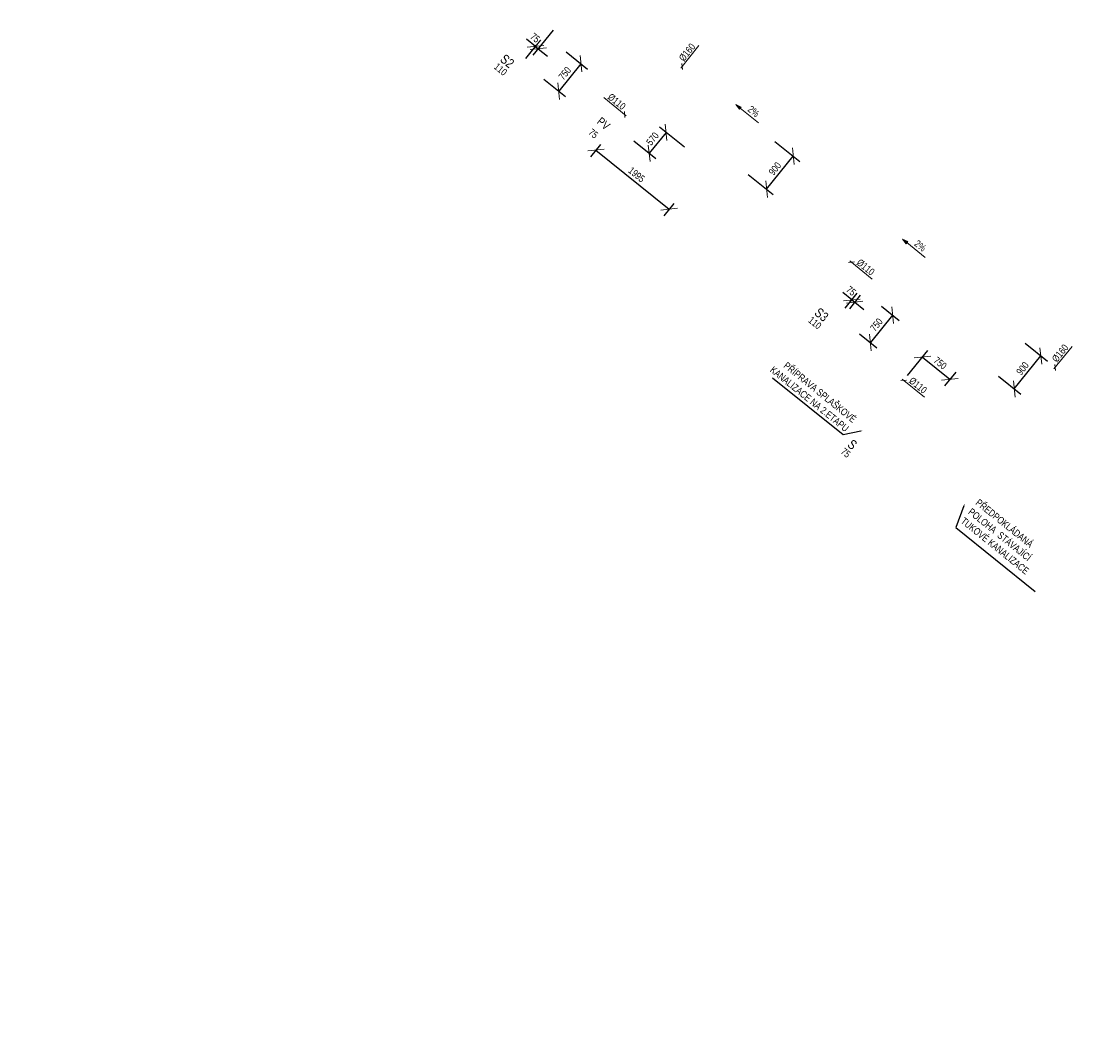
# Model space of a CAD drawing. Header units: millimetres. Extents: x -596506442 to -596040348, y -1160311056 to -1159813945.
# Tile 2 of 77: x -596381784 to -596359342, y -1160124390 to -1160102765. Entities that reach past the tile are written whole.
import ezdxf
from ezdxf import colors
from ezdxf.entities.mleader import LeaderData, LeaderLine
from ezdxf.math import Vec2, Vec3

# ---------------------------------------------------------------- set-up
doc = ezdxf.new("R2010")
doc.units = ezdxf.units.MM
doc.layers.get('Defpoints').update_dxf_attribs({"color": 220})
doc.layers.add('obrys', color=7, linetype='Continuous')
doc.layers.add('ZTI-potr_studena-popis', color=7, linetype='Continuous', lineweight=13)
doc.layers.add('ZTI-voda-popis', color=7, linetype='Continuous', lineweight=15)
doc.styles.add('ARIAL', font='arial.ttf', dxfattribs={"width": 0.8})
doc.styles.get("Standard").update_dxf_attribs({"font": 'ic-simplex.shx', "width": 0.8})
doc.dimstyles.new('CADKON', dxfattribs={"dimscale": 100, "dimtxt": 2.5, "dimasz": 2.5, "dimexe": 1.8, "dimexo": 5, "dimgap": 0.6, "dimtad": 1, "dimrnd": 1, "dimtxsty": 'Standard', "dimblk1": 'OBLIQUE', "dimblk2": 'OBLIQUE', "dimsah": 1, "dimcen": 2.5, "dimadec": 1, "dimazin": 2, "dimtfac": 1, "dimtdec": 4, "dimtix": 1, "dimtmove": 2, "dimatfit": 3, "dimldrblk": 'OPEN30', "dimfxl": 5, "dimfxlon": 1, "dimtfill": 1, "dimtolj": 1, "dimarcsym": 0})

# ---------------------------------------------------------------- blocks, each defined once
blk = doc.blocks.new('spád')
h = blk.add_hatch(color=256)
h.dxf.hatch_style = 1
h.paths.add_polyline_path([(126994, 9932), (126874, 9962), (126874, 9902)])
at = {"layer": 'ZTI-potr_studena-popis'}
blk.add_line((126374, 9932), (126874, 9932), dxfattribs=at)
blk.add_lwpolyline([(126874, 9962), (126994, 9932), (126874, 9902), (126874, 9962)], dxfattribs=at)
blk = doc.blocks.new('_OBLIQUE')
at = {"color": 0, "linetype": 'ByBlock'}
blk.add_line((-0.5, -0.5), (0.5, 0.5), dxfattribs=at)
blk = doc.blocks.new('*D63')
at = {"layer": 'Defpoints', "color": 0, "transparency": 16777216}
for p in [(-596363916, -1160108497), (-596364387, -1160109081), (-596363766, -1160109582)]:
    blk.add_point(p, dxfattribs=at)
at = {"layer": 'ZTI-potr_studena-popis', "color": 0, "lineweight": -2, "transparency": 16777216}
for p, q in [((-596363527, -1160108811), (-596363155, -1160109111)), ((-596363295, -1160108998), (-596363766, -1160109582)), ((-596363998, -1160109395), (-596363626, -1160109695))]:
    blk.add_line(p, q, dxfattribs=at)
at = {"layer": 'ZTI-potr_studena-popis', "color": 0, "lineweight": -2, "transparency": 16777216, "xscale": 250, "yscale": 250, "zscale": 250}
for p, rotation in [((-596363295, -1160108998), 51.12237106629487), ((-596363766, -1160109582), 231.1223710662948)]:
    blk.add_blockref('_OBLIQUE', p, dxfattribs=dict(at, rotation=rotation))
at = {"layer": 'ZTI-potr_studena-popis', "color": 0, "transparency": 16777216, "insert": (-596363637, -1160109204), "char_height": 150, "attachment_point": 5, "rotation": 51.1224, "style": 'ARIAL', "bg_fill": 3, "box_fill_scale": 1.1, "bg_fill_color": 256, "bg_fill_true_color": 13158600, "bg_fill_transparency": 0}
blk.add_mtext('\\A1;750', dxfattribs=at)
blk = doc.blocks.new('_Open30')
at = {"color": 0, "lineweight": -2}
for p, q in [((-1, 0.268), (0, 0)), ((0, 0), (-1, -0.268)), ((0, 0), (-1, 0))]:
    blk.add_line(p, q, dxfattribs=at)
blk = doc.blocks.new('*D64')
at = {"layer": 'Defpoints', "color": 0, "transparency": 16777216}
for p in [(-596369177, -1160104989), (-596368460, -1160105568), (-596367264, -1160105798)]:
    blk.add_point(p, dxfattribs=at)
at = {"layer": 'ZTI-potr_studena-popis', "color": 0, "lineweight": -2, "transparency": 16777216}
for p, q in [((-596367712, -1160105437), (-596368241, -1160105010)), ((-596368788, -1160105303), (-596368320, -1160105681)), ((-596368101, -1160105123), (-596368460, -1160105568))]:
    blk.add_line(p, q, dxfattribs=at)
at = {"layer": 'ZTI-potr_studena-popis', "color": 0, "lineweight": -2, "transparency": 16777216, "xscale": 250, "yscale": 250, "zscale": 250}
for p, rotation in [((-596368101, -1160105123), 51.12237106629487), ((-596368460, -1160105568), 231.1223710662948)]:
    blk.add_blockref('_OBLIQUE', p, dxfattribs=dict(at, rotation=rotation))
at = {"layer": 'ZTI-potr_studena-popis', "color": 0, "transparency": 16777216, "insert": (-596368387, -1160105260), "char_height": 150, "attachment_point": 5, "rotation": 51.1224, "style": 'ARIAL', "bg_fill": 3, "box_fill_scale": 1.1, "bg_fill_color": 256, "bg_fill_true_color": 13158600, "bg_fill_transparency": 0}
blk.add_mtext('\\A1;570', dxfattribs=at)
blk = doc.blocks.new('*D65')
at = {"layer": 'Defpoints', "color": 0, "transparency": 16777216}
for p in [(-596370611, -1160103099), (-596371082, -1160103683), (-596370378, -1160104251)]:
    blk.add_point(p, dxfattribs=at)
at = {"layer": 'ZTI-potr_studena-popis', "color": 0, "lineweight": -2, "transparency": 16777216}
for p, q in [((-596370222, -1160103413), (-596369767, -1160103780)), ((-596369907, -1160103667), (-596370378, -1160104251)), ((-596370693, -1160103997), (-596370238, -1160104364))]:
    blk.add_line(p, q, dxfattribs=at)
at = {"layer": 'ZTI-potr_studena-popis', "color": 0, "lineweight": -2, "transparency": 16777216, "xscale": 250, "yscale": 250, "zscale": 250}
for p, rotation in [((-596369907, -1160103667), 51.12237106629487), ((-596370378, -1160104251), 231.1223710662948)]:
    blk.add_blockref('_OBLIQUE', p, dxfattribs=dict(at, rotation=rotation))
at = {"layer": 'ZTI-potr_studena-popis', "color": 0, "transparency": 16777216, "insert": (-596370249, -1160103873), "char_height": 150, "attachment_point": 5, "rotation": 51.1224, "style": 'ARIAL', "bg_fill": 3, "box_fill_scale": 1.1, "bg_fill_color": 256, "bg_fill_true_color": 13158600, "bg_fill_transparency": 0}
blk.add_mtext('\\A1;750', dxfattribs=at)
blk = doc.blocks.new('*D68')
at = {"layer": 'Defpoints', "color": 0, "transparency": 16777216}
for p in [(-596361641, -1160109818), (-596362078, -1160110360), (-596363917, -1160111447)]:
    blk.add_point(p, dxfattribs=at)
at = {"layer": 'ZTI-potr_studena-popis', "color": 0, "lineweight": -2, "transparency": 16777216}
for p, q in [((-596362975, -1160110279), (-596362548, -1160109749)), ((-596362661, -1160109889), (-596362078, -1160110360)), ((-596361955, -1160110207), (-596362191, -1160110500))]:
    blk.add_line(p, q, dxfattribs=at)
at = {"layer": 'ZTI-potr_studena-popis', "color": 0, "lineweight": -2, "transparency": 16777216, "xscale": 250, "yscale": 250, "zscale": 250}
for p, rotation in [((-596362661, -1160109889), 141.1223710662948), ((-596362078, -1160110360), 321.1223710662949)]:
    blk.add_blockref('_OBLIQUE', p, dxfattribs=dict(at, rotation=rotation))
at = {"layer": 'ZTI-potr_studena-popis', "color": 0, "transparency": 16777216, "insert": (-596362284, -1160110018), "char_height": 150, "attachment_point": 5, "rotation": 321.1224, "style": 'ARIAL', "bg_fill": 3, "box_fill_scale": 1.1, "bg_fill_color": 256, "bg_fill_true_color": 13158600, "bg_fill_transparency": 0}
blk.add_mtext('\\A1;750', dxfattribs=at)
blk = doc.blocks.new('*D69')
at = {"layer": 'Defpoints', "color": 0, "transparency": 16777216}
for p in [(-596363668, -1160108190), (-596364614, -1160109243)]:
    blk.add_point(p, dxfattribs=at)
at = {"layer": 'ZTI-potr_studena-popis', "color": 0, "lineweight": -2, "transparency": 16777216}
for p, q in [((-596364157, -1160108677), (-596364352, -1160108520)), ((-596364300, -1160108854), (-596364044, -1160108537)), ((-596363982, -1160108579), (-596364212, -1160108864)), ((-596364099, -1160108724), (-596363904, -1160108881))]:
    blk.add_line(p, q, dxfattribs=at)
at = {"layer": 'ZTI-potr_studena-popis', "color": 0, "transparency": 16777216, "insert": (-596364176, -1160108486), "char_height": 150, "attachment_point": 5, "rotation": 321.1224, "style": 'ARIAL', "bg_fill": 3, "box_fill_scale": 1.1, "bg_fill_color": 256, "bg_fill_true_color": 13158600, "bg_fill_transparency": 0}
blk.add_mtext('\\A1;75', dxfattribs=at)
at = {"layer": 'Defpoints', "color": 0, "transparency": 16777216}
blk.add_point((-596364099, -1160108724), dxfattribs=at)
at = {"layer": 'ZTI-potr_studena-popis', "color": 0, "lineweight": -2, "transparency": 16777216}
blk.add_line((-596364157, -1160108677), (-596364099, -1160108724), dxfattribs=at)
at = {"layer": 'ZTI-potr_studena-popis', "color": 0, "lineweight": -2, "transparency": 16777216, "xscale": 250, "yscale": 250, "zscale": 250}
for p, rotation in [((-596364157, -1160108677), 321.1223710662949), ((-596364099, -1160108724), 141.1223710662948)]:
    blk.add_blockref('_OBLIQUE', p, dxfattribs=dict(at, rotation=rotation))
blk = doc.blocks.new('*D70')
at = {"layer": 'Defpoints', "color": 0, "transparency": 16777216}
for p in [(-596369177, -1160104989), (-596367622, -1160106243), (-596368033, -1160106753)]:
    blk.add_point(p, dxfattribs=at)
at = {"layer": 'ZTI-potr_studena-popis', "color": 0, "lineweight": -2, "transparency": 16777216}
for p, q in [((-596369491, -1160105379), (-596369701, -1160105639)), ((-596369588, -1160105499), (-596368033, -1160106753)), ((-596367936, -1160106632), (-596368146, -1160106893))]:
    blk.add_line(p, q, dxfattribs=at)
at = {"layer": 'ZTI-potr_studena-popis', "color": 0, "lineweight": -2, "transparency": 16777216, "xscale": 250, "yscale": 250, "zscale": 250}
for p, rotation in [((-596369588, -1160105499), 141.1223710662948), ((-596368033, -1160106753), 321.1223710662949)]:
    blk.add_blockref('_OBLIQUE', p, dxfattribs=dict(at, rotation=rotation))
at = {"layer": 'ZTI-potr_studena-popis', "color": 0, "transparency": 16777216, "insert": (-596368725, -1160106020), "char_height": 150, "attachment_point": 5, "rotation": 321.1224, "style": 'ARIAL', "bg_fill": 3, "box_fill_scale": 1.1, "bg_fill_color": 256, "bg_fill_true_color": 13158600, "bg_fill_transparency": 0}
blk.add_mtext('\\A1;1995', dxfattribs=at)
blk = doc.blocks.new('*D71')
at = {"layer": 'Defpoints', "color": 0, "transparency": 16777216}
for p in [(-596370360, -1160102788), (-596371140, -1160103636)]:
    blk.add_point(p, dxfattribs=at)
at = {"layer": 'ZTI-potr_studena-popis', "color": 0, "lineweight": -2, "transparency": 16777216}
for p, q in [((-596370498, -1160102959), (-596370925, -1160103489)), ((-596371078, -1160103558), (-596370758, -1160103161)), ((-596370871, -1160103301), (-596371065, -1160103144)), ((-596370812, -1160103349), (-596370617, -1160103505))]:
    blk.add_line(p, q, dxfattribs=at)
at = {"layer": 'ZTI-potr_studena-popis', "color": 0, "transparency": 16777216, "insert": (-596370880, -1160103118), "char_height": 150, "attachment_point": 5, "rotation": 321.1224, "style": 'ARIAL', "bg_fill": 3, "box_fill_scale": 1.1, "bg_fill_color": 256, "bg_fill_true_color": 13158600, "bg_fill_transparency": 0}
blk.add_mtext('\\A1;75', dxfattribs=at)
at = {"layer": 'Defpoints', "color": 0, "transparency": 16777216}
blk.add_point((-596370812, -1160103349), dxfattribs=at)
at = {"layer": 'ZTI-potr_studena-popis', "color": 0, "lineweight": -2, "transparency": 16777216}
blk.add_line((-596370871, -1160103301), (-596370812, -1160103349), dxfattribs=at)
at = {"layer": 'ZTI-potr_studena-popis', "color": 0, "lineweight": -2, "transparency": 16777216, "xscale": 250, "yscale": 250, "zscale": 250}
for p, rotation in [((-596370871, -1160103301), 321.1223710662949), ((-596370812, -1160103349), 141.1223710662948)]:
    blk.add_blockref('_OBLIQUE', p, dxfattribs=dict(at, rotation=rotation))
blk = doc.blocks.new('*D84')
at = {"layer": 'Defpoints', "color": 0, "transparency": 16777216}
for p in [(-596366185, -1160104998), (-596366750, -1160105699), (-596365402, -1160105629)]:
    blk.add_point(p, dxfattribs=at)
at = {"layer": 'ZTI-potr_studena-popis', "color": 0, "lineweight": -2, "transparency": 16777216}
for p, q in [((-596365792, -1160105315), (-596365262, -1160105742)), ((-596365967, -1160106330), (-596365402, -1160105629)), ((-596366356, -1160106016), (-596365827, -1160106443))]:
    blk.add_line(p, q, dxfattribs=at)
at = {"layer": 'ZTI-potr_studena-popis', "color": 0, "lineweight": -2, "transparency": 16777216, "xscale": 250, "yscale": 250, "zscale": 250}
for p, rotation in [((-596365402, -1160105629), 51.12237106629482), ((-596365967, -1160106330), 231.1223710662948)]:
    blk.add_blockref('_OBLIQUE', p, dxfattribs=dict(at, rotation=rotation))
at = {"layer": 'ZTI-potr_studena-popis', "color": 0, "transparency": 16777216, "insert": (-596365791, -1160105894), "char_height": 150, "attachment_point": 5, "rotation": 51.1224, "style": 'ARIAL', "bg_fill": 3, "box_fill_scale": 1.1, "bg_fill_color": 256, "bg_fill_true_color": 13158600, "bg_fill_transparency": 0}
blk.add_mtext('\\A1;900', dxfattribs=at)
blk = doc.blocks.new('*D85')
at = {"layer": 'Defpoints', "color": 0, "transparency": 16777216}
for p in [(-596360872, -1160109282), (-596361437, -1160109982), (-596360148, -1160109866)]:
    blk.add_point(p, dxfattribs=at)
at = {"layer": 'ZTI-potr_studena-popis', "color": 0, "lineweight": -2, "transparency": 16777216}
for p, q in [((-596360483, -1160109596), (-596360008, -1160109978)), ((-596360713, -1160110566), (-596360148, -1160109866)), ((-596361048, -1160110296), (-596360573, -1160110679))]:
    blk.add_line(p, q, dxfattribs=at)
at = {"layer": 'ZTI-potr_studena-popis', "color": 0, "lineweight": -2, "transparency": 16777216, "xscale": 250, "yscale": 250, "zscale": 250}
for p, rotation in [((-596360148, -1160109866), 51.12237106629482), ((-596360713, -1160110566), 231.1223710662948)]:
    blk.add_blockref('_OBLIQUE', p, dxfattribs=dict(at, rotation=rotation))
at = {"layer": 'ZTI-potr_studena-popis', "color": 0, "transparency": 16777216, "insert": (-596360537, -1160110130), "char_height": 150, "attachment_point": 5, "rotation": 51.1224, "style": 'ARIAL', "bg_fill": 3, "box_fill_scale": 1.1, "bg_fill_color": 256, "bg_fill_true_color": 13158600, "bg_fill_transparency": 0}
blk.add_mtext('\\A1;900', dxfattribs=at)

msp = doc.modelspace()

# ---------------------------------------------------------------- block references
at = {"layer": 'ZTI-potr_studena-popis', "xscale": -1, "rotation": 321.1223710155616}
for p in [(-596273990.955, -1160191976.2), (-596270455.023, -1160194827.06)]:
    msp.add_blockref('spád', p, dxfattribs=at)

# ---------------------------------------------------------------- texts
at = {"layer": 'obrys', "char_height": 200, "width": 3467.51018, "attachment_point": 1, "rotation": 321.1223711}
for insert in [(-596476703.894, -1159957750.085), (-596477780.801, -1159959085.778)]:
    msp.add_mtext('\\pi2798.69709;{\\fArial|b0|i0|c238|p34;KKV50\\P\\pi1200.00677;BEZ OVLÁDACÍ PÁKY}', dxfattribs=dict(at, insert=insert))

# ---------------------------------------------------------------- next in the draw order: texts
at = {"attachment_point": 2, "line_spacing_factor": 0.8, "style": 'ARIAL', "bg_fill": 3, "box_fill_scale": 1, "bg_fill_color": 256, "bg_fill_transparency": 0}
for s, insert, char_height, width, rotation in [('\\A1;S2', (-596371407.222, -1160103533.946), 200, 285.09383, 321.1223711), ('2%', (-596366195.234, -1160104619.124), 150, 142.54692, 321.122371), ('2%', (-596362659.301, -1160107469.984), 150, 142.54692, 321.122371)]:
    msp.add_mtext(s, dxfattribs=dict(at, insert=insert, char_height=char_height, width=width, rotation=rotation))
at = {"layer": 'ZTI-voda-popis', "ltscale": 20, "char_height": 150, "width": 494.33998, "style": 'ARIAL', "bg_fill": 3, "box_fill_scale": 1, "bg_fill_color": 256, "bg_fill_transparency": 0}
for s, insert, attachment_point, rotation in [('%%C160', (-596367842.009, -1160103537.497), 1, 51.122371), ('%%C110', (-596368940.06, -1160104540.796), 3, 321.1268195), ('%%C110', (-596363977.609, -1160107794.421), 1, 321.1179224), ('%%C160', (-596359926.885, -1160109919.096), 1, 51.122371), ('%%C110', (-596362868.326, -1160110300.965), 1, 321.1179224)]:
    msp.add_mtext(s, dxfattribs=dict(at, insert=insert, attachment_point=attachment_point, rotation=rotation))

# ---------------------------------------------------------------- next in the draw order: dimensions: what is measured, and where the dimension line sits
at = {"layer": 'ZTI-potr_studena-popis'}
for base, p1, p2, picture, middle in [((-596370378.161, -1160104250.645), (-596370611.135, -1160103099.403), (-596371081.88, -1160103683.269), '*D65', (-596370249.119, -1160103872.983)), ((-596368459.655, -1160105567.949), (-596367263.636, -1160105798.337), (-596369177.114, -1160104989.495), '*D64', (-596368386.683, -1160105259.829)), ((-596365402.344, -1160105629.179), (-596366750.173, -1160105698.502), (-596366185.315, -1160104997.906), '*D84', (-596365791.103, -1160105893.748)), ((-596363766.106, -1160109581.64), (-596363916.136, -1160108497.272), (-596364386.88, -1160109081.138), '*D63', (-596363637.064, -1160109203.977))]:
    dim = msp.add_linear_dim(base=base, p1=p1, p2=p2, angle=51.1223711, dimstyle='CADKON', override={"dimtxt": 1.5, "dimrnd": 5, "dimtxsty": 'ARIAL'}, dxfattribs=at)
    dim.commit()
    dim.dimension.update_dxf_attribs({"geometry": picture, "text_midpoint": middle})

# ---------------------------------------------------------------- next in the draw order: leaders
ml = msp.add_multileader_mtext('Standard')
ml.set_content('PŘEDPOKLÁDANÁ POLOHA  STÁVAJÍCÍ TUKOVÉ KANALIZACE ', color=256, style='ARIAL')
ml.set_leader_properties()
ml.build(insert=Vec2(0, 0))
ml.multileader.update_dxf_attribs({"text_left_attachment_type": 5, "text_right_attachment_type": 5, "dogleg_length": 0.36, "arrow_head_size": 50})
ctx = ml.context
ctx.base_point, ctx.char_height, ctx.arrow_head_size, ctx.landing_gap_size, ctx.plane_origin, ctx.plane_x_axis, ctx.plane_y_axis = Vec3(-596361951.769, -1160113504.751), 150, 50, 0.09, Vec3(-596361727.471, -1160112951.65), Vec3(0.778488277, -0.627659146), Vec3(0.627659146, 0.778488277)
ctx.left_attachment, ctx.right_attachment = 5, 5
notes = []
notes.append((ctx, [(0, (1, 1, 0), (-596361952.049, -1160113504.525), (0.778488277, -0.627659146), 0.36, [(0, [(-596361761.993, -1160112994.467)], 0, [])])]))
ctx.mtext.insert, ctx.mtext.text_direction, ctx.mtext.rotation, ctx.mtext.width, ctx.mtext.flow_direction = Vec3(-596361453.605, -1160112887.019), Vec3(0.778488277, -0.627659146), 5.604642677, 2137.0394, 5
ctx.mtext.has_bg_fill, ctx.mtext.bg_color, ctx.mtext.bg_scale_factor, ctx.mtext.bg_transparency, ctx.mtext.use_window_bg_color = 1, -1027028792, 1.5, 0, 1
for ctx, leaders in notes:
    for number, flags, end, landing, length, lines in leaders:
        leader = LeaderData()
        leader.index, (leader.has_last_leader_line, leader.has_dogleg_vector, leader.attachment_direction) = number, flags
        leader.last_leader_point, leader.dogleg_vector, leader.dogleg_length = Vec3(end), Vec3(landing), length
        for number, points, colour, breaks in lines:
            line = LeaderLine()
            line.index, line.vertices, line.color, line.breaks = number, Vec3.list(points), colors.encode_raw_color(colour), breaks
            leader.lines.append(line)
        ctx.leaders.append(leader)

# ---------------------------------------------------------------- next in the draw order: linework, layer by layer
at = {"layer": 'ZTI-voda-popis', "ltscale": 20}
for p, q in [((-596367767.064, -1160103665.845), (-596367753.732, -1160103790.132)), ((-596368986.068, -1160104682.123), (-596368972.727, -1160104806.409)), ((-596364105.963, -1160107869.356), (-596364230.251, -1160107882.678)), ((-596359851.94, -1160110047.444), (-596359838.608, -1160110171.732)), ((-596362996.68, -1160110375.9), (-596363120.968, -1160110389.222))]:
    msp.add_line(p, q, dxfattribs=at)
for points in [[(-596367402.815, -1160103284.477), (-596367786.113, -1160103759.883)], [(-596369422.937, -1160104386.717), (-596368947.501, -1160104769.978)], [(-596363724.623, -1160108233.635), (-596364199.999, -1160107850.3)], [(-596359487.691, -1160109666.076), (-596359870.989, -1160110141.482)], [(-596362615.34, -1160110740.178), (-596363090.717, -1160110356.843)]]:
    msp.add_lwpolyline(points, dxfattribs=at)

# ---------------------------------------------------------------- next in the draw order: texts
at = {"insert": (-596371564.137, -1160103728.568), "char_height": 150, "width": 142.54692, "attachment_point": 2, "rotation": 321.1223711, "line_spacing_factor": 0.8, "style": 'ARIAL', "bg_fill": 3, "box_fill_scale": 1, "bg_fill_color": 256, "bg_fill_transparency": 0}
msp.add_mtext('110', dxfattribs=at)

# ---------------------------------------------------------------- next in the draw order: dimensions: what is measured, and where the dimension line sits
at = {"layer": 'ZTI-potr_studena-popis'}
dim = msp.add_linear_dim(base=(-596370812.014, -1160103348.5537), p1=(-596371140.4574, -1160103636.0406), p2=(-596370360.0716, -1160102788.0077), angle=321.1223711, dimstyle='CADKON', override={"dimtxt": 1.5, "dimexo": 1, "dimrnd": 5, "dimtxsty": 'ARIAL'}, dxfattribs=at)
dim.commit()
dim.dimension.update_dxf_attribs({"geometry": '*D71', "text_midpoint": (-596370880.2406, -1160103118.4899), "dimtype": 160})
for base, p1, p2, angle, picture, middle in [((-596368033.311, -1160106752.968), (-596369177.114, -1160104989.495), (-596367622.241, -1160106243.117), 321.1223711, '*D70', (-596368725.018, -1160106019.827)), ((-596360147.996, -1160109865.517), (-596361436.919, -1160109982.334), (-596360872.061, -1160109281.737), 51.1223711, '*D85', (-596360536.755, -1160110130.086))]:
    dim = msp.add_linear_dim(base=base, p1=p1, p2=p2, angle=angle, dimstyle='CADKON', override={"dimtxt": 1.5, "dimrnd": 5, "dimtxsty": 'ARIAL'}, dxfattribs=at)
    dim.commit()
    dim.dimension.update_dxf_attribs({"geometry": picture, "text_midpoint": middle})

# ---------------------------------------------------------------- next in the draw order: texts
at = {"insert": (-596369372.357, -1160104868.153), "char_height": 175, "width": 291.49657, "attachment_point": 2, "rotation": 321.1223711, "line_spacing_factor": 0.8, "style": 'ARIAL', "bg_fill": 3, "box_fill_scale": 1, "bg_fill_color": 256, "bg_fill_transparency": 0}
msp.add_mtext('PV', dxfattribs=at)

# ---------------------------------------------------------------- next in the draw order: dimensions: what is measured, and where the dimension line sits
at = {"layer": 'ZTI-potr_studena-popis'}
dim = msp.add_linear_dim(base=(-596364098.714, -1160108723.724), p1=(-596364613.803, -1160109243.099), p2=(-596363668.251, -1160108189.819), angle=321.1223711, dimstyle='CADKON', override={"dimtxt": 1.5, "dimrnd": 5, "dimtxsty": 'ARIAL'}, dxfattribs=at)
dim.commit()
dim.dimension.update_dxf_attribs({"geometry": '*D69', "text_midpoint": (-596364176.303, -1160108486.112), "dimtype": 160})
dim = msp.add_linear_dim(base=(-596362077.924, -1160110359.705), p1=(-596363916.895, -1160111446.841), p2=(-596361641.003, -1160109817.79), angle=321.1223711, dimstyle='CADKON', override={"dimtxt": 1.5, "dimrnd": 5, "dimtxsty": 'ARIAL'}, dxfattribs=at)
dim.commit()
dim.dimension.update_dxf_attribs({"geometry": '*D68', "text_midpoint": (-596362283.842, -1160110018.232)})

# ---------------------------------------------------------------- next in the draw order: texts
at = {"attachment_point": 2, "rotation": 321.1223711, "line_spacing_factor": 0.8, "style": 'ARIAL', "bg_fill": 3, "box_fill_scale": 1, "bg_fill_color": 256, "bg_fill_transparency": 0}
for s, insert, char_height, width in [('75', (-596369597.664, -1160105090.209), 150, 142.54692), ('\\A1;S3', (-596364738.075, -1160108910.971), 200, 285.09383)]:
    msp.add_mtext(s, dxfattribs=dict(at, insert=insert, char_height=char_height, width=width))

# ---------------------------------------------------------------- next in the draw order: leaders
ml = msp.add_multileader_mtext('Standard')
ml.set_content('PŘÍPRAVA SPLAŠKOVÉ\\PKANALIZACE NA 2.ETAPU', color=256, style='ARIAL')
ml.set_leader_properties()
ml.build(insert=Vec2(0, 0))
ml.multileader.update_dxf_attribs({"text_left_attachment_type": 6, "text_right_attachment_type": 5, "dogleg_length": 0.36, "arrow_head_size": 50})
ctx = ml.context
ctx.base_point, ctx.char_height, ctx.arrow_head_size, ctx.landing_gap_size, ctx.plane_origin, ctx.plane_x_axis, ctx.plane_y_axis = Vec3(-596365752.022, -1160110033.065), 150, 50, 0.09, Vec3(-596363916.895, -1160111446.841), Vec3(0.778488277, -0.627659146), Vec3(0.627659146, 0.778488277)
ctx.left_attachment, ctx.right_attachment, ctx.text_align_type = 6, 5, 2
notes = []
notes.append((ctx, [(1, (1, 1, 0), (-596364343.92, -1160111541.404), (-0.778488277, 0.627659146), 0.36, [(0, [(-596363916.895, -1160111446.841)], 0, [])])]))
ctx.mtext.insert, ctx.mtext.text_direction, ctx.mtext.rotation, ctx.mtext.alignment, ctx.mtext.flow_direction = Vec3(-596364049.009, -1160111174.908), Vec3(0.778488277, -0.627659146), 5.604642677, 3, 5
ctx.mtext.has_bg_fill, ctx.mtext.bg_color, ctx.mtext.bg_scale_factor, ctx.mtext.bg_transparency, ctx.mtext.use_window_bg_color = 1, -1027028792, 1.5, 0, 1
for ctx, leaders in notes:
    for number, flags, end, landing, length, lines in leaders:
        leader = LeaderData()
        leader.index, (leader.has_last_leader_line, leader.has_dogleg_vector, leader.attachment_direction) = number, flags
        leader.last_leader_point, leader.dogleg_vector, leader.dogleg_length = Vec3(end), Vec3(landing), length
        for number, points, colour, breaks in lines:
            line = LeaderLine()
            line.index, line.vertices, line.color, line.breaks = number, Vec3.list(points), colors.encode_raw_color(colour), breaks
            leader.lines.append(line)
        ctx.leaders.append(leader)

# ---------------------------------------------------------------- next in the draw order: texts
for s, insert, char_height, width in [('110', (-596364894.99, -1160109105.593), 150, 142.54692), ('\\A1;S', (-596364085.097, -1160111665.785), 200, 285.09383)]:
    msp.add_mtext(s, dxfattribs=dict(at, insert=insert, char_height=char_height, width=width))

# ---------------------------------------------------------------- next in the draw order: texts
at = {"insert": (-596364242.012, -1160111860.407), "char_height": 150, "width": 142.54692, "attachment_point": 2, "rotation": 321.1223711, "line_spacing_factor": 0.8, "style": 'ARIAL', "bg_fill": 3, "box_fill_scale": 1, "bg_fill_color": 256, "bg_fill_transparency": 0}
msp.add_mtext('75', dxfattribs=at)

doc.saveas('drawing.dxf')
